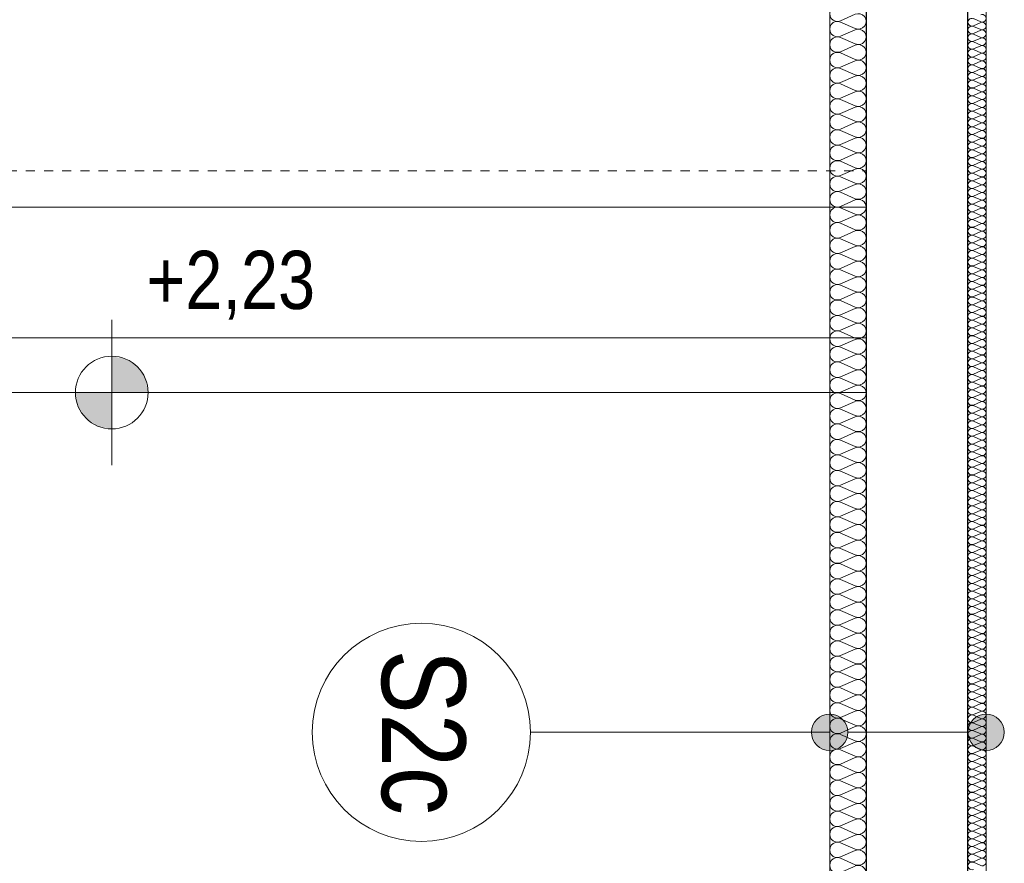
# Model space of a CAD drawing. Extents: x -543332 to -323966, y -9028 to 137422.
# Tile 169 of 250: x -500365 to -497658, y 83837 to 86157. Entities that reach past the tile are written whole.
import ezdxf

# ---------------------------------------------------------------- set-up
doc = ezdxf.new("R2010")
doc.units = 0
doc.header["$MEASUREMENT"] = 0
doc.linetypes.add('Hidden Line', pattern=[50, 25, -25])
for name, color, linetype in [('Arch ocieplenie', 8, 'Continuous'), ('Arch opisy', 8, 'Continuous'), ('INWENT RZĘDNE', 8, 'Continuous')]:
    doc.layers.add(name, color=color, linetype=linetype)
for name, color, linetype, lineweight in [('Arch ocieplenie_Nr_Pióra__44', 8, 'Continuous', 9), ('Arch ocieplenie_Nr_Pióra__9', 8, 'Continuous', 9), ('Arch opisy_Nr_Pióra__1', 8, 'Continuous', 25), ('Arch opisy_Nr_Pióra__21', 8, 'Continuous', 9), ('Arch wykończenie_Nr_Pióra__3', 8, 'Continuous', 18), ('INWENT DACH_Nr_Pióra__21', 8, 'Continuous', 9), ('INWENT RURY SPUSTOWE_Nr_Pióra__21', 8, 'Continuous', 9), ('INWENT RZĘDNE_Nr_Pióra__21', 8, 'Continuous', 9), ('INWENT.ŚCIANY_Nr_Pióra__1', 8, 'Continuous', 25), ('INWENT.ŚCIANY_Nr_Pióra__21', 8, 'Continuous', 9)]:
    doc.layers.add(name, color=color, linetype=linetype, lineweight=lineweight)
doc.styles.add('GENERATED_STYLE_3', font='ARIALN.TTF')
doc.styles.add('GENERATED_STYLE_7', font='ARIALN.TTF')

# ---------------------------------------------------------------- blocks, each defined once
blk = doc.blocks.new('Izolacja cieplna 14_209', base_point=(-498038.3, 72327.6))
at = {"layer": 'Arch ocieplenie_Nr_Pióra__44', "linetype": 'Continuous'}
for p, q in [((-498108.5, 72325.8), (-498068.1, 72308.1)), ((-498068.1, 72304.5), (-498108.5, 72286.8)), ((-498108.5, 72283.2), (-498068.1, 72265.5)), ((-498068.1, 72261.9), (-498108.5, 72244.2)), ((-498108.5, 72240.7), (-498068.1, 72222.9)), ((-498068.1, 72219.4), (-498108.5, 72201.6)), ((-498108.5, 72198.1), (-498068.1, 72180.3)), ((-498068.1, 72176.8), (-498108.5, 72159)), ((-498108.5, 72155.5), (-498068.1, 72137.7)), ((-498068.1, 72134.2), (-498108.5, 72116.4)), ((-498108.5, 72112.9), (-498068.1, 72095.1)), ((-498068.1, 72091.6), (-498108.5, 72073.8)), ((-498108.5, 72070.3), (-498068.1, 72052.5)), ((-498068.1, 72049), (-498108.5, 72031.2)), ((-498108.5, 72027.7), (-498068.1, 72010)), ((-498068.1, 72006.4), (-498108.5, 71988.7)), ((-498108.5, 71985.1), (-498068.1, 71967.4)), ((-498068.1, 71963.8), (-498108.5, 71946.1)), ((-498108.5, 71942.5), (-498068.1, 71924.8)), ((-498068.1, 71921.2), (-498108.5, 71903.5)), ((-498108.5, 71899.9), (-498068.1, 71882.2)), ((-498068.1, 71878.6), (-498108.5, 71860.9)), ((-498108.5, 71857.3), (-498068.1, 71839.6)), ((-498068.1, 71836), (-498108.5, 71818.3)), ((-498108.5, 71814.7), (-498068.1, 71797)), ((-498068.1, 71793.4), (-498108.5, 71775.7)), ((-498108.5, 71772.1), (-498068.1, 71754.4)), ((-498068.1, 71750.8), (-498108.5, 71733.1)), ((-498108.5, 71729.5), (-498068.1, 71711.8)), ((-498068.1, 71708.2), (-498108.5, 71690.5)), ((-498108.5, 71686.9), (-498068.1, 71669.2)), ((-498068.1, 71665.6), (-498108.5, 71647.9)), ((-498108.5, 71644.3), (-498068.1, 71626.6)), ((-498068.1, 71623), (-498108.5, 71605.3)), ((-498108.5, 71601.7), (-498068.1, 71584)), ((-498068.1, 71580.4), (-498108.5, 71562.7)), ((-498108.5, 71559.1), (-498068.1, 71541.4)), ((-498068.1, 71537.8), (-498108.5, 71520.1)), ((-498108.5, 71516.5), (-498068.1, 71498.8)), ((-498068.1, 71495.2), (-498108.5, 71477.5)), ((-498108.5, 71473.9), (-498068.1, 71456.2)), ((-498068.1, 71452.6), (-498108.5, 71434.9)), ((-498108.5, 71431.3), (-498068.1, 71413.6)), ((-498068.1, 71410), (-498108.5, 71392.3)), ((-498108.5, 71388.7), (-498068.1, 71371)), ((-498068.1, 71367.4), (-498108.5, 71349.7)), ((-498108.5, 71346.1), (-498068.1, 71328.4)), ((-498068.1, 71324.8), (-498108.5, 71307.1)), ((-498108.5, 71303.5), (-498068.1, 71285.8)), ((-498068.1, 71282.2), (-498108.5, 71264.5)), ((-498108.5, 71260.9), (-498068.1, 71243.2)), ((-498068.1, 71239.6), (-498108.5, 71221.9)), ((-498108.5, 71218.3), (-498068.1, 71200.6)), ((-498068.1, 71197), (-498108.5, 71179.3)), ((-498108.5, 71175.7), (-498068.1, 71158)), ((-498068.1, 71154.4), (-498108.5, 71136.7)), ((-498108.5, 71133.2), (-498068.1, 71115.4)), ((-498068.1, 71111.9), (-498108.5, 71094.1)), ((-498108.5, 71090.6), (-498068.1, 71072.8)), ((-498068.1, 71069.3), (-498108.5, 71051.5)), ((-498108.5, 71048), (-498068.1, 71030.2)), ((-498068.1, 71026.7), (-498108.5, 71008.9)), ((-498108.5, 71005.4), (-498068.1, 70987.6)), ((-498068.1, 70984.1), (-498108.5, 70966.3)), ((-498108.5, 70962.8), (-498068.1, 70945)), ((-498068.1, 70941.5), (-498108.5, 70923.7)), ((-498108.5, 70920.2), (-498068.1, 70902.5)), ((-498068.1, 70898.9), (-498108.5, 70881.2)), ((-498108.5, 70877.6), (-498068.1, 70859.9)), ((-498068.1, 70856.3), (-498108.5, 70838.6)), ((-498108.5, 70835), (-498068.1, 70817.3)), ((-498068.1, 70813.7), (-498108.5, 70796)), ((-498108.5, 70792.4), (-498068.1, 70774.7)), ((-498068.1, 70771.1), (-498108.5, 70753.4)), ((-498108.5, 70749.8), (-498068.1, 70732.1)), ((-498068.1, 70728.5), (-498108.5, 70710.8)), ((-498108.5, 70707.2), (-498068.1, 70689.5)), ((-498068.1, 70685.9), (-498108.5, 70668.2)), ((-498108.5, 70664.6), (-498068.1, 70646.9)), ((-498068.1, 70643.3), (-498108.5, 70625.6)), ((-498108.5, 70622), (-498068.1, 70604.3)), ((-498068.1, 70600.7), (-498108.5, 70583)), ((-498108.5, 70579.4), (-498068.1, 70561.7)), ((-498068.1, 70558.1), (-498108.5, 70540.4)), ((-498108.5, 70536.8), (-498068.1, 70519.1)), ((-498068.1, 70515.5), (-498108.5, 70497.8)), ((-498108.5, 70494.2), (-498068.1, 70476.5)), ((-498068.1, 70472.9), (-498108.5, 70455.2)), ((-498108.5, 70451.6), (-498068.1, 70433.9)), ((-498068.1, 70430.3), (-498108.5, 70412.6)), ((-498108.5, 70409), (-498068.1, 70391.3)), ((-498068.1, 70387.7), (-498108.5, 70370)), ((-498108.5, 70366.4), (-498068.1, 70348.7)), ((-498068.1, 70345.1), (-498108.5, 70327.4)), ((-498108.5, 70323.8), (-498068.1, 70306.1)), ((-498068.1, 70302.5), (-498108.5, 70284.8)), ((-498108.5, 70281.2), (-498068.1, 70263.5)), ((-498068.1, 70259.9), (-498108.5, 70242.2)), ((-498108.5, 70238.6), (-498068.1, 70220.9)), ((-498068.1, 70217.3), (-498108.5, 70199.6)), ((-498108.5, 70196), (-498068.1, 70178.3)), ((-498068.1, 70174.7), (-498108.5, 70157)), ((-498108.5, 70153.4), (-498068.1, 70135.7)), ((-498068.1, 70132.1), (-498108.5, 70114.4)), ((-498108.5, 70110.8), (-498068.1, 70093.1)), ((-498068.1, 70089.5), (-498108.5, 70071.8)), ((-498108.5, 70068.2), (-498068.1, 70050.5)), ((-498068.1, 70046.9), (-498108.5, 70029.2)), ((-498108.5, 70025.7), (-498068.1, 70007.9)), ((-498068.1, 70004.4), (-498108.5, 69986.6)), ((-498108.5, 69983.1), (-498068.1, 69965.3)), ((-498068.1, 69961.8), (-498108.5, 69944)), ((-498108.5, 69940.5), (-498068.1, 69922.7)), ((-498068.1, 69919.2), (-498108.5, 69901.4)), ((-498108.5, 69897.9), (-498068.1, 69880.1)), ((-498068.1, 69876.6), (-498108.5, 69858.8)), ((-498108.5, 69855.3), (-498068.1, 69837.5)), ((-498068.1, 69834), (-498108.5, 69816.2)), ((-498108.5, 69812.7), (-498068.1, 69794.9)), ((-498068.1, 69791.4), (-498108.5, 69773.7)), ((-498108.5, 69770.1), (-498068.1, 69752.4)), ((-498068.1, 69748.8), (-498108.5, 69731.1)), ((-498108.5, 69727.5), (-498068.1, 69709.8)), ((-498068.1, 69706.2), (-498108.5, 69688.5)), ((-498108.5, 69684.9), (-498068.1, 69667.2)), ((-498068.1, 69663.6), (-498108.5, 69645.9)), ((-498108.5, 69642.3), (-498068.1, 69624.6)), ((-498068.1, 69621), (-498108.5, 69603.3)), ((-498108.5, 69599.7), (-498068.1, 69582)), ((-498068.1, 69578.4), (-498108.5, 69560.7)), ((-498108.5, 69557.1), (-498068.1, 69539.4)), ((-498068.1, 69535.8), (-498108.5, 69518.1)), ((-498108.5, 69514.5), (-498068.1, 69496.8)), ((-498068.1, 69493.2), (-498108.5, 69475.5)), ((-498108.5, 69471.9), (-498068.1, 69454.2)), ((-498068.1, 69450.6), (-498108.5, 69432.9)), ((-498108.5, 69429.3), (-498068.1, 69411.6)), ((-498068.1, 69408), (-498108.5, 69390.3)), ((-498108.5, 69386.7), (-498068.1, 69369)), ((-498068.1, 69365.4), (-498108.5, 69347.7)), ((-498108.5, 69344.1), (-498068.1, 69326.4)), ((-498068.1, 69322.8), (-498108.5, 69305.1)), ((-498108.5, 69301.5), (-498068.1, 69283.8)), ((-498068.1, 69280.2), (-498108.5, 69262.5)), ((-498108.5, 69258.9), (-498068.1, 69241.2)), ((-498068.1, 69237.6), (-498108.5, 69219.9)), ((-498108.5, 69216.3), (-498068.1, 69198.6)), ((-498068.1, 69195), (-498108.5, 69177.3)), ((-498108.5, 69173.7), (-498068.1, 69156)), ((-498068.1, 69152.4), (-498108.5, 69134.7)), ((-498108.5, 69131.1), (-498068.1, 69113.4)), ((-498068.1, 69109.8), (-498108.5, 69092.1)), ((-498108.5, 69088.5), (-498068.1, 69070.8)), ((-498068.1, 69067.2), (-498108.5, 69049.5)), ((-498108.5, 69045.9), (-498068.1, 69028.2)), ((-498068.1, 69024.6), (-498108.5, 69006.9)), ((-498108.5, 69003.3), (-498068.1, 68985.6)), ((-498068.1, 68982), (-498108.5, 68964.3)), ((-498108.5, 68960.7), (-498068.1, 68943)), ((-498068.1, 68939.4), (-498108.5, 68921.7)), ((-498108.5, 68918.2), (-498068.1, 68900.4)), ((-498068.1, 68896.9), (-498108.5, 68879.1)), ((-498108.5, 68875.6), (-498068.1, 68857.8)), ((-498068.1, 68854.3), (-498108.5, 68836.5)), ((-498108.5, 68833), (-498068.1, 68815.2)), ((-498068.1, 68811.7), (-498108.5, 68793.9)), ((-498108.5, 68790.4), (-498068.1, 68772.6)), ((-498068.1, 68769.1), (-498108.5, 68751.3)), ((-498108.5, 68747.8), (-498068.1, 68730)), ((-498068.1, 68726.5), (-498108.5, 68708.7)), ((-498108.5, 68705.2), (-498068.1, 68687.4)), ((-498068.1, 68683.9), (-498108.5, 68666.2)), ((-498108.5, 68662.6), (-498068.1, 68644.9)), ((-498068.1, 68641.3), (-498108.5, 68623.6)), ((-498108.5, 68620), (-498068.1, 68602.3)), ((-498068.1, 68598.7), (-498108.5, 68581)), ((-498108.5, 68577.4), (-498068.1, 68559.7)), ((-498068.1, 68556.1), (-498108.5, 68538.4)), ((-498108.5, 68534.8), (-498068.1, 68517.1)), ((-498068.1, 68513.5), (-498108.5, 68495.8)), ((-498108.5, 68492.2), (-498068.1, 68474.5)), ((-498068.1, 68470.9), (-498108.5, 68453.2)), ((-498108.5, 68449.6), (-498068.1, 68431.9)), ((-498068.1, 68428.3), (-498108.5, 68410.6)), ((-498108.5, 68407), (-498068.1, 68389.3)), ((-498068.1, 68385.7), (-498108.5, 68368)), ((-498108.5, 68364.4), (-498068.1, 68346.7)), ((-498068.1, 68343.1), (-498108.5, 68325.4)), ((-498108.5, 68321.8), (-498068.1, 68304.1)), ((-498068.1, 68300.5), (-498108.5, 68282.8)), ((-498108.5, 68279.2), (-498068.1, 68261.5)), ((-498068.1, 68257.9), (-498108.5, 68240.2)), ((-498108.5, 68236.6), (-498068.1, 68218.9)), ((-498068.1, 68215.3), (-498108.5, 68197.6)), ((-498108.5, 68194), (-498068.1, 68176.3)), ((-498068.1, 68172.7), (-498108.5, 68155)), ((-498108.5, 68151.4), (-498068.1, 68133.7)), ((-498068.1, 68130.1), (-498108.5, 68112.4)), ((-498108.5, 68108.8), (-498068.1, 68091.1)), ((-498068.1, 68087.5), (-498108.5, 68069.8)), ((-498108.5, 68066.2), (-498068.1, 68048.5)), ((-498068.1, 68044.9), (-498108.5, 68027.2)), ((-498108.5, 68023.6), (-498068.1, 68005.9)), ((-498068.1, 68002.3), (-498108.5, 67984.6)), ((-498108.5, 67981), (-498068.1, 67963.3)), ((-498068.1, 67959.7), (-498108.5, 67942)), ((-498108.5, 67938.4), (-498068.1, 67920.7)), ((-498068.1, 67917.1), (-498108.5, 67899.4))]:
    blk.add_line(p, q, dxfattribs=at)
for centre, start_param, end_param in [((-498117.1, 72306.3), 2.728799, 6.695979), ((-498059.6, 72327.6), 5.870392, 7.853982), ((-498059.6, 72285), 5.870392, 9.837571), ((-498117.1, 72263.7), 2.728799, 6.695979), ((-498059.6, 72242.4), 5.870392, 9.837571), ((-498117.1, 72221.1), 2.728799, 6.695979), ((-498059.6, 72199.8), 5.870392, 9.837571), ((-498117.1, 72178.5), 2.728799, 6.695979), ((-498059.6, 72157.2), 5.870392, 9.837571), ((-498117.1, 72135.9), 2.728799, 6.695979), ((-498117.1, 72093.4), 2.728799, 6.695979), ((-498059.6, 72114.7), 5.870392, 9.837571), ((-498059.6, 72072.1), 5.870392, 9.837571), ((-498117.1, 72050.8), 2.728799, 6.695979), ((-498117.1, 72008.2), 2.728799, 6.695979), ((-498059.6, 72029.5), 5.870392, 9.837571), ((-498059.6, 71986.9), 5.870392, 9.837571), ((-498117.1, 71965.6), 2.728799, 6.695979), ((-498059.6, 71944.3), 5.870392, 9.837571), ((-498117.1, 71923), 2.728799, 6.695979), ((-498059.6, 71901.7), 5.870392, 9.837571), ((-498117.1, 71880.4), 2.728799, 6.695979), ((-498059.6, 71859.1), 5.870392, 9.837571), ((-498117.1, 71837.8), 2.728799, 6.695979), ((-498117.1, 71795.2), 2.728799, 6.695979), ((-498059.6, 71816.5), 5.870392, 9.837571), ((-498059.6, 71773.9), 5.870392, 9.837571), ((-498117.1, 71752.6), 2.728799, 6.695979), ((-498117.1, 71710), 2.728799, 6.695979), ((-498059.6, 71731.3), 5.870392, 9.837571), ((-498059.6, 71688.7), 5.870392, 9.837571), ((-498117.1, 71667.4), 2.728799, 6.695979), ((-498059.6, 71646.1), 5.870392, 9.837571), ((-498117.1, 71624.8), 2.728799, 6.695979), ((-498059.6, 71603.5), 5.870392, 9.837571), ((-498117.1, 71582.2), 2.728799, 6.695979), ((-498059.6, 71560.9), 5.870392, 9.837571), ((-498117.1, 71539.6), 2.728799, 6.695979), ((-498117.1, 71497), 2.728799, 6.695979), ((-498059.6, 71518.3), 5.870392, 9.837571), ((-498059.6, 71475.7), 5.870392, 9.837571), ((-498117.1, 71454.4), 2.728799, 6.695979), ((-498117.1, 71411.8), 2.728799, 6.695979), ((-498059.6, 71433.1), 5.870392, 9.837571), ((-498059.6, 71390.5), 5.870392, 9.837571), ((-498117.1, 71369.2), 2.728799, 6.695979), ((-498059.6, 71347.9), 5.870392, 9.837571), ((-498117.1, 71326.6), 2.728799, 6.695979), ((-498059.6, 71305.3), 5.870392, 9.837571), ((-498117.1, 71284), 2.728799, 6.695979), ((-498059.6, 71262.7), 5.870392, 9.837571), ((-498117.1, 71241.4), 2.728799, 6.695979), ((-498117.1, 71198.8), 2.728799, 6.695979), ((-498059.6, 71220.1), 5.870392, 9.837571), ((-498059.6, 71177.5), 5.870392, 9.837571), ((-498117.1, 71156.2), 2.728799, 6.695979), ((-498059.6, 71134.9), 5.870392, 9.837571), ((-498117.1, 71113.6), 2.728799, 6.695979), ((-498059.6, 71092.3), 5.870392, 9.837571), ((-498117.1, 71071), 2.728799, 6.695979), ((-498059.6, 71049.7), 5.870392, 9.837571), ((-498117.1, 71028.4), 2.728799, 6.695979), ((-498059.6, 71007.2), 5.870392, 9.837571), ((-498117.1, 70985.9), 2.728799, 6.695979), ((-498059.6, 70964.6), 5.870392, 9.837571), ((-498117.1, 70943.3), 2.728799, 6.695979), ((-498117.1, 70900.7), 2.728799, 6.695979), ((-498059.6, 70922), 5.870392, 9.837571), ((-498059.6, 70879.4), 5.870392, 9.837571), ((-498117.1, 70858.1), 2.728799, 6.695979), ((-498059.6, 70836.8), 5.870392, 9.837571), ((-498117.1, 70815.5), 2.728799, 6.695979), ((-498059.6, 70794.2), 5.870392, 9.837571), ((-498117.1, 70772.9), 2.728799, 6.695979), ((-498059.6, 70751.6), 5.870392, 9.837571), ((-498117.1, 70730.3), 2.728799, 6.695979), ((-498059.6, 70709), 5.870392, 9.837571), ((-498117.1, 70687.7), 2.728799, 6.695979), ((-498059.6, 70666.4), 5.870392, 9.837571), ((-498117.1, 70645.1), 2.728799, 6.695979), ((-498117.1, 70602.5), 2.728799, 6.695979), ((-498059.6, 70623.8), 5.870392, 9.837571), ((-498059.6, 70581.2), 5.870392, 9.837571), ((-498117.1, 70559.9), 2.728799, 6.695979), ((-498059.6, 70538.6), 5.870392, 9.837571), ((-498117.1, 70517.3), 2.728799, 6.695979), ((-498059.6, 70496), 5.870392, 9.837571), ((-498117.1, 70474.7), 2.728799, 6.695979), ((-498059.6, 70453.4), 5.870392, 9.837571), ((-498117.1, 70432.1), 2.728799, 6.695979), ((-498059.6, 70410.8), 5.870392, 9.837571), ((-498117.1, 70389.5), 2.728799, 6.695979), ((-498059.6, 70368.2), 5.870392, 9.837571), ((-498117.1, 70346.9), 2.728799, 6.695979), ((-498117.1, 70304.3), 2.728799, 6.695979), ((-498059.6, 70325.6), 5.870392, 9.837571), ((-498059.6, 70283), 5.870392, 9.837571), ((-498117.1, 70261.7), 2.728799, 6.695979), ((-498059.6, 70240.4), 5.870392, 9.837571), ((-498117.1, 70219.1), 2.728799, 6.695979), ((-498059.6, 70197.8), 5.870392, 9.837571), ((-498117.1, 70176.5), 2.728799, 6.695979), ((-498059.6, 70155.2), 5.870392, 9.837571), ((-498117.1, 70133.9), 2.728799, 6.695979), ((-498059.6, 70112.6), 5.870392, 9.837571), ((-498117.1, 70091.3), 2.728799, 6.695979), ((-498059.6, 70070), 5.870392, 9.837571), ((-498117.1, 70048.7), 2.728799, 6.695979), ((-498117.1, 70006.1), 2.728799, 6.695979), ((-498059.6, 70027.4), 5.870392, 9.837571), ((-498059.6, 69984.8), 5.870392, 9.837571), ((-498117.1, 69963.5), 2.728799, 6.695979), ((-498059.6, 69942.2), 5.870392, 9.837571), ((-498117.1, 69920.9), 2.728799, 6.695979), ((-498059.6, 69899.7), 5.870392, 9.837571), ((-498117.1, 69878.4), 2.728799, 6.695979), ((-498059.6, 69857.1), 5.870392, 9.837571), ((-498117.1, 69835.8), 2.728799, 6.695979), ((-498117.1, 69793.2), 2.728799, 6.695979), ((-498059.6, 69814.5), 5.870392, 9.837571), ((-498059.6, 69771.9), 5.870392, 9.837571), ((-498117.1, 69750.6), 2.728799, 6.695979), ((-498117.1, 69708), 2.728799, 6.695979), ((-498059.6, 69729.3), 5.870392, 9.837571), ((-498059.6, 69686.7), 5.870392, 9.837571), ((-498117.1, 69665.4), 2.728799, 6.695979), ((-498059.6, 69644.1), 5.870392, 9.837571), ((-498117.1, 69622.8), 2.728799, 6.695979), ((-498059.6, 69601.5), 5.870392, 9.837571), ((-498117.1, 69580.2), 2.728799, 6.695979), ((-498059.6, 69558.9), 5.870392, 9.837571), ((-498117.1, 69537.6), 2.728799, 6.695979), ((-498117.1, 69495), 2.728799, 6.695979), ((-498059.6, 69516.3), 5.870392, 9.837571), ((-498059.6, 69473.7), 5.870392, 9.837571), ((-498117.1, 69452.4), 2.728799, 6.695979), ((-498117.1, 69409.8), 2.728799, 6.695979), ((-498059.6, 69431.1), 5.870392, 9.837571), ((-498059.6, 69388.5), 5.870392, 9.837571), ((-498117.1, 69367.2), 2.728799, 6.695979), ((-498059.6, 69345.9), 5.870392, 9.837571), ((-498117.1, 69324.6), 2.728799, 6.695979), ((-498059.6, 69303.3), 5.870392, 9.837571), ((-498117.1, 69282), 2.728799, 6.695979), ((-498059.6, 69260.7), 5.870392, 9.837571), ((-498117.1, 69239.4), 2.728799, 6.695979), ((-498117.1, 69196.8), 2.728799, 6.695979), ((-498059.6, 69218.1), 5.870392, 9.837571), ((-498059.6, 69175.5), 5.870392, 9.837571), ((-498117.1, 69154.2), 2.728799, 6.695979), ((-498117.1, 69111.6), 2.728799, 6.695979), ((-498059.6, 69132.9), 5.870392, 9.837571), ((-498059.6, 69090.3), 5.870392, 9.837571), ((-498117.1, 69069), 2.728799, 6.695979), ((-498059.6, 69047.7), 5.870392, 9.837571), ((-498117.1, 69026.4), 2.728799, 6.695979), ((-498059.6, 69005.1), 5.870392, 9.837571), ((-498117.1, 68983.8), 2.728799, 6.695979), ((-498059.6, 68962.5), 5.870392, 9.837571), ((-498117.1, 68941.2), 2.728799, 6.695979), ((-498117.1, 68898.6), 2.728799, 6.695979), ((-498059.6, 68919.9), 5.870392, 9.837571), ((-498059.6, 68877.3), 5.870392, 9.837571), ((-498117.1, 68856), 2.728799, 6.695979), ((-498117.1, 68813.4), 2.728799, 6.695979), ((-498059.6, 68834.7), 5.870392, 9.837571), ((-498059.6, 68792.2), 5.870392, 9.837571), ((-498117.1, 68770.9), 2.728799, 6.695979), ((-498059.6, 68749.6), 5.870392, 9.837571), ((-498117.1, 68728.3), 2.728799, 6.695979), ((-498059.6, 68707), 5.870392, 9.837571), ((-498117.1, 68685.7), 2.728799, 6.695979), ((-498059.6, 68664.4), 5.870392, 9.837571), ((-498117.1, 68643.1), 2.728799, 6.695979), ((-498117.1, 68600.5), 2.728799, 6.695979), ((-498059.6, 68621.8), 5.870392, 9.837571), ((-498059.6, 68579.2), 5.870392, 9.837571), ((-498117.1, 68557.9), 2.728799, 6.695979), ((-498117.1, 68515.3), 2.728799, 6.695979), ((-498059.6, 68536.6), 5.870392, 9.837571), ((-498059.6, 68494), 5.870392, 9.837571), ((-498117.1, 68472.7), 2.728799, 6.695979), ((-498059.6, 68451.4), 5.870392, 9.837571), ((-498117.1, 68430.1), 2.728799, 6.695979), ((-498059.6, 68408.8), 5.870392, 9.837571), ((-498117.1, 68387.5), 2.728799, 6.695979), ((-498059.6, 68366.2), 5.870392, 9.837571), ((-498117.1, 68344.9), 2.728799, 6.695979), ((-498117.1, 68302.3), 2.728799, 6.695979), ((-498059.6, 68323.6), 5.870392, 9.837571), ((-498059.6, 68281), 5.870392, 9.837571), ((-498117.1, 68259.7), 2.728799, 6.695979), ((-498059.6, 68238.4), 5.870392, 9.837571), ((-498117.1, 68217.1), 2.728799, 6.695979), ((-498059.6, 68195.8), 5.870392, 9.837571), ((-498117.1, 68174.5), 2.728799, 6.695979), ((-498059.6, 68153.2), 5.870392, 9.837571), ((-498117.1, 68131.9), 2.728799, 6.695979), ((-498059.6, 68110.6), 5.870392, 9.837571), ((-498117.1, 68089.3), 2.728799, 6.695979), ((-498059.6, 68068), 5.870392, 9.837571), ((-498117.1, 68046.7), 2.728799, 6.695979), ((-498117.1, 68004.1), 2.728799, 6.695979), ((-498059.6, 68025.4), 5.870392, 9.837571), ((-498059.6, 67982.8), 5.870392, 9.837571), ((-498117.1, 67961.5), 2.728799, 6.695979), ((-498059.6, 67940.2), 5.870392, 9.837571), ((-498117.1, 67918.9), 2.728799, 6.695979), ((-498059.6, 67897.6), 1.570796, 3.554385)]:
    blk.add_ellipse(centre, major_axis=(0, -21.3), ratio=0.998579, start_param=start_param, end_param=end_param, dxfattribs=at)
blk = doc.blocks.new('Izolacja cieplna 14_210', base_point=(-497758.3, 79647.6))
at = {"layer": 'Arch ocieplenie_Nr_Pióra__9', "linetype": 'Continuous'}
for p, q in [((-497743.4, 72845.8), (-497723.2, 72836.9)), ((-497723.2, 72835.1), (-497743.4, 72826.3)), ((-497743.4, 72824.5), (-497723.2, 72815.6)), ((-497723.2, 72813.9), (-497743.4, 72805)), ((-497743.4, 72803.2), (-497723.2, 72794.4)), ((-497723.2, 72792.6), (-497743.4, 72783.7)), ((-497743.4, 72781.9), (-497723.2, 72773.1)), ((-497723.2, 72771.3), (-497743.4, 72762.4)), ((-497743.4, 72760.6), (-497723.2, 72751.8)), ((-497723.2, 72750), (-497743.4, 72741.1)), ((-497743.4, 72739.4), (-497723.2, 72730.5)), ((-497723.2, 72728.7), (-497743.4, 72719.9)), ((-497743.4, 72718.1), (-497723.2, 72709.2)), ((-497723.2, 72707.4), (-497743.4, 72698.6)), ((-497743.4, 72696.8), (-497723.2, 72687.9)), ((-497723.2, 72686.1), (-497743.4, 72677.3)), ((-497743.4, 72675.5), (-497723.2, 72666.6)), ((-497723.2, 72664.9), (-497743.4, 72656)), ((-497743.4, 72654.2), (-497723.2, 72645.4)), ((-497723.2, 72643.6), (-497743.4, 72634.7)), ((-497743.4, 72632.9), (-497723.2, 72624.1)), ((-497723.2, 72622.3), (-497743.4, 72613.4)), ((-497743.4, 72611.6), (-497723.2, 72602.8)), ((-497723.2, 72601), (-497743.4, 72592.1)), ((-497743.4, 72590.4), (-497723.2, 72581.5)), ((-497723.2, 72579.7), (-497743.4, 72570.9)), ((-497743.4, 72569.1), (-497723.2, 72560.2)), ((-497723.2, 72558.4), (-497743.4, 72549.6)), ((-497743.4, 72547.8), (-497723.2, 72538.9)), ((-497723.2, 72537.1), (-497743.4, 72528.3)), ((-497743.4, 72526.5), (-497723.2, 72517.6)), ((-497723.2, 72515.9), (-497743.4, 72507)), ((-497743.4, 72505.2), (-497723.2, 72496.4)), ((-497723.2, 72494.6), (-497743.4, 72485.7)), ((-497743.4, 72483.9), (-497723.2, 72475.1)), ((-497723.2, 72473.3), (-497743.4, 72464.4)), ((-497743.4, 72462.6), (-497723.2, 72453.8)), ((-497723.2, 72452), (-497743.4, 72443.1)), ((-497743.4, 72441.3), (-497723.2, 72432.5)), ((-497723.2, 72430.7), (-497743.4, 72421.9)), ((-497743.4, 72420.1), (-497723.2, 72411.2)), ((-497723.2, 72409.4), (-497743.4, 72400.6)), ((-497743.4, 72398.8), (-497723.2, 72389.9)), ((-497723.2, 72388.1), (-497743.4, 72379.3)), ((-497743.4, 72377.5), (-497723.2, 72368.6)), ((-497723.2, 72366.8), (-497743.4, 72358)), ((-497743.4, 72356.2), (-497723.2, 72347.3)), ((-497723.2, 72345.6), (-497743.4, 72336.7)), ((-497743.4, 72334.9), (-497723.2, 72326.1)), ((-497723.2, 72324.3), (-497743.4, 72315.4)), ((-497743.4, 72313.6), (-497723.2, 72304.8)), ((-497723.2, 72303), (-497743.4, 72294.1)), ((-497743.4, 72292.3), (-497723.2, 72283.5)), ((-497723.2, 72281.7), (-497743.4, 72272.8)), ((-497743.4, 72271.1), (-497723.2, 72262.2)), ((-497723.2, 72260.4), (-497743.4, 72251.6)), ((-497743.4, 72249.8), (-497723.2, 72240.9)), ((-497723.2, 72239.1), (-497743.4, 72230.3)), ((-497743.4, 72228.5), (-497723.2, 72219.6)), ((-497723.2, 72217.8), (-497743.4, 72209)), ((-497743.4, 72207.2), (-497723.2, 72198.3)), ((-497723.2, 72196.6), (-497743.4, 72187.7)), ((-497743.4, 72185.9), (-497723.2, 72177.1)), ((-497723.2, 72175.3), (-497743.4, 72166.4)), ((-497743.4, 72164.6), (-497723.2, 72155.8)), ((-497723.2, 72154), (-497743.4, 72145.1)), ((-497743.4, 72143.3), (-497723.2, 72134.5)), ((-497723.2, 72132.7), (-497743.4, 72123.8)), ((-497743.4, 72122.1), (-497723.2, 72113.2)), ((-497723.2, 72111.4), (-497743.4, 72102.6)), ((-497743.4, 72100.8), (-497723.2, 72091.9)), ((-497723.2, 72090.1), (-497743.4, 72081.3)), ((-497743.4, 72079.5), (-497723.2, 72070.6)), ((-497723.2, 72068.8), (-497743.4, 72060)), ((-497743.4, 72058.2), (-497723.2, 72049.3)), ((-497723.2, 72047.6), (-497743.4, 72038.7)), ((-497743.4, 72036.9), (-497723.2, 72028.1)), ((-497723.2, 72026.3), (-497743.4, 72017.4)), ((-497743.4, 72015.6), (-497723.2, 72006.8)), ((-497723.2, 72005), (-497743.4, 71996.1)), ((-497743.4, 71994.3), (-497723.2, 71985.5)), ((-497723.2, 71983.7), (-497743.4, 71974.8)), ((-497743.4, 71973.1), (-497723.2, 71964.2)), ((-497723.2, 71962.4), (-497743.4, 71953.6)), ((-497743.4, 71951.8), (-497723.2, 71942.9)), ((-497723.2, 71941.1), (-497743.4, 71932.3)), ((-497743.4, 71930.5), (-497723.2, 71921.6)), ((-497723.2, 71919.8), (-497743.4, 71911)), ((-497743.4, 71909.2), (-497723.2, 71900.3)), ((-497723.2, 71898.6), (-497743.4, 71889.7)), ((-497743.4, 71887.9), (-497723.2, 71879.1)), ((-497723.2, 71877.3), (-497743.4, 71868.4)), ((-497743.4, 71866.6), (-497723.2, 71857.8)), ((-497723.2, 71856), (-497743.4, 71847.1)), ((-497743.4, 71845.3), (-497723.2, 71836.5)), ((-497723.2, 71834.7), (-497743.4, 71825.8)), ((-497743.4, 71824), (-497723.2, 71815.2)), ((-497723.2, 71813.4), (-497743.4, 71804.6)), ((-497743.4, 71802.8), (-497723.2, 71793.9)), ((-497723.2, 71792.1), (-497743.4, 71783.3)), ((-497743.4, 71781.5), (-497723.2, 71772.6)), ((-497723.2, 71770.8), (-497743.4, 71762)), ((-497743.4, 71760.2), (-497723.2, 71751.3)), ((-497723.2, 71749.5), (-497743.4, 71740.7)), ((-497743.4, 71738.9), (-497723.2, 71730)), ((-497723.2, 71728.3), (-497743.4, 71719.4)), ((-497743.4, 71717.6), (-497723.2, 71708.8)), ((-497723.2, 71707), (-497743.4, 71698.1)), ((-497743.4, 71696.3), (-497723.2, 71687.5)), ((-497723.2, 71685.7), (-497743.4, 71676.8)), ((-497743.4, 71675), (-497723.2, 71666.2)), ((-497723.2, 71664.4), (-497743.4, 71655.5)), ((-497743.4, 71653.8), (-497723.2, 71644.9)), ((-497723.2, 71643.1), (-497743.4, 71634.3)), ((-497743.4, 71632.5), (-497723.2, 71623.6)), ((-497723.2, 71621.8), (-497743.4, 71613)), ((-497743.4, 71611.2), (-497723.2, 71602.3)), ((-497723.2, 71600.5), (-497743.4, 71591.7)), ((-497743.4, 71589.9), (-497723.2, 71581)), ((-497723.2, 71579.3), (-497743.4, 71570.4)), ((-497743.4, 71568.6), (-497723.2, 71559.8)), ((-497723.2, 71558), (-497743.4, 71549.1)), ((-497743.4, 71547.3), (-497723.2, 71538.5)), ((-497723.2, 71536.7), (-497743.4, 71527.8)), ((-497743.4, 71526), (-497723.2, 71517.2)), ((-497723.2, 71515.4), (-497743.4, 71506.5)), ((-497743.4, 71504.8), (-497723.2, 71495.9)), ((-497723.2, 71494.1), (-497743.4, 71485.3)), ((-497743.4, 71483.5), (-497723.2, 71474.6)), ((-497723.2, 71472.8), (-497743.4, 71464)), ((-497743.4, 71462.2), (-497723.2, 71453.3)), ((-497723.2, 71451.5), (-497743.4, 71442.7)), ((-497743.4, 71440.9), (-497723.2, 71432)), ((-497723.2, 71430.3), (-497743.4, 71421.4)), ((-497743.4, 71419.6), (-497723.2, 71410.8)), ((-497723.2, 71409), (-497743.4, 71400.1)), ((-497743.4, 71398.3), (-497723.2, 71389.5)), ((-497723.2, 71387.7), (-497743.4, 71378.8)), ((-497743.4, 71377), (-497723.2, 71368.2)), ((-497723.2, 71366.4), (-497743.4, 71357.5)), ((-497743.4, 71355.8), (-497723.2, 71346.9)), ((-497723.2, 71345.1), (-497743.4, 71336.3)), ((-497743.4, 71334.5), (-497723.2, 71325.6)), ((-497723.2, 71323.8), (-497743.4, 71315)), ((-497743.4, 71313.2), (-497723.2, 71304.3)), ((-497723.2, 71302.5), (-497743.4, 71293.7)), ((-497743.4, 71291.9), (-497723.2, 71283)), ((-497723.2, 71281.3), (-497743.4, 71272.4)), ((-497743.4, 71270.6), (-497723.2, 71261.8)), ((-497723.2, 71260), (-497743.4, 71251.1)), ((-497743.4, 71249.3), (-497723.2, 71240.5)), ((-497723.2, 71238.7), (-497743.4, 71229.8)), ((-497743.4, 71228), (-497723.2, 71219.2)), ((-497723.2, 71217.4), (-497743.4, 71208.5)), ((-497743.4, 71206.7), (-497723.2, 71197.9)), ((-497723.2, 71196.1), (-497743.4, 71187.3)), ((-497743.4, 71185.5), (-497723.2, 71176.6)), ((-497723.2, 71174.8), (-497743.4, 71166)), ((-497743.4, 71164.2), (-497723.2, 71155.3)), ((-497723.2, 71153.5), (-497743.4, 71144.7)), ((-497743.4, 71142.9), (-497723.2, 71134)), ((-497723.2, 71132.2), (-497743.4, 71123.4)), ((-497743.4, 71121.6), (-497723.2, 71112.7)), ((-497723.2, 71111), (-497743.4, 71102.1)), ((-497743.4, 71100.3), (-497723.2, 71091.5)), ((-497723.2, 71089.7), (-497743.4, 71080.8)), ((-497743.4, 71079), (-497723.2, 71070.2)), ((-497723.2, 71068.4), (-497743.4, 71059.5)), ((-497743.4, 71057.7), (-497723.2, 71048.9)), ((-497723.2, 71047.1), (-497743.4, 71038.2)), ((-497743.4, 71036.5), (-497723.2, 71027.6)), ((-497723.2, 71025.8), (-497743.4, 71017)), ((-497743.4, 71015.2), (-497723.2, 71006.3)), ((-497723.2, 71004.5), (-497743.4, 70995.7)), ((-497743.4, 70993.9), (-497723.2, 70985)), ((-497723.2, 70983.2), (-497743.4, 70974.4)), ((-497743.4, 70972.6), (-497723.2, 70963.7)), ((-497723.2, 70962), (-497743.4, 70953.1)), ((-497743.4, 70951.3), (-497723.2, 70942.5)), ((-497723.2, 70940.7), (-497743.4, 70931.8)), ((-497743.4, 70930), (-497723.2, 70921.2)), ((-497723.2, 70919.4), (-497743.4, 70910.5)), ((-497743.4, 70908.7), (-497723.2, 70899.9)), ((-497723.2, 70898.1), (-497743.4, 70889.2)), ((-497743.4, 70887.5), (-497723.2, 70878.6)), ((-497723.2, 70876.8), (-497743.4, 70868)), ((-497743.4, 70866.2), (-497723.2, 70857.3)), ((-497723.2, 70855.5), (-497743.4, 70846.7)), ((-497743.4, 70844.9), (-497723.2, 70836)), ((-497723.2, 70834.2), (-497743.4, 70825.4)), ((-497743.4, 70823.6), (-497723.2, 70814.7)), ((-497723.2, 70813), (-497743.4, 70804.1)), ((-497743.4, 70802.3), (-497723.2, 70793.5)), ((-497723.2, 70791.7), (-497743.4, 70782.8)), ((-497743.4, 70781), (-497723.2, 70772.2)), ((-497723.2, 70770.4), (-497743.4, 70761.5)), ((-497743.4, 70759.7), (-497723.2, 70750.9)), ((-497723.2, 70749.1), (-497743.4, 70740.2)), ((-497743.4, 70738.5), (-497723.2, 70729.6)), ((-497723.2, 70727.8), (-497743.4, 70719)), ((-497743.4, 70717.2), (-497723.2, 70708.3)), ((-497723.2, 70706.5), (-497743.4, 70697.7)), ((-497743.4, 70695.9), (-497723.2, 70687)), ((-497723.2, 70685.2), (-497743.4, 70676.4)), ((-497743.4, 70674.6), (-497723.2, 70665.7)), ((-497723.2, 70663.9), (-497743.4, 70655.1)), ((-497743.4, 70653.3), (-497723.2, 70644.5)), ((-497723.2, 70642.7), (-497743.4, 70633.8)), ((-497743.4, 70632), (-497723.2, 70623.2)), ((-497723.2, 70621.4), (-497743.4, 70612.5)), ((-497743.4, 70610.7), (-497723.2, 70601.9)), ((-497723.2, 70600.1), (-497743.4, 70591.2)), ((-497743.4, 70589.4), (-497723.2, 70580.6)), ((-497723.2, 70578.8), (-497743.4, 70569.9)), ((-497743.4, 70568.2), (-497723.2, 70559.3)), ((-497723.2, 70557.5), (-497743.4, 70548.7)), ((-497743.4, 70546.9), (-497723.2, 70538)), ((-497723.2, 70536.2), (-497743.4, 70527.4)), ((-497743.4, 70525.6), (-497723.2, 70516.7))]:
    blk.add_line(p, q, dxfattribs=at)
for centre, start_param, end_param in [((-497747.7, 72836), 2.7288, 6.695979), ((-497719, 72846.7), 5.870392, 9.837571), ((-497747.7, 72814.8), 2.7288, 6.695979), ((-497719, 72825.4), 5.870392, 9.837571), ((-497719, 72804.1), 5.870392, 9.837571), ((-497747.7, 72793.5), 2.7288, 6.695979), ((-497719, 72782.8), 5.870392, 9.837571), ((-497747.7, 72772.2), 2.7288, 6.695979), ((-497747.7, 72750.9), 2.7288, 6.695979), ((-497719, 72761.5), 5.870392, 9.837571), ((-497747.7, 72729.6), 2.7288, 6.695979), ((-497719, 72740.3), 5.870392, 9.837571), ((-497747.7, 72708.3), 2.7288, 6.695979), ((-497719, 72719), 5.870392, 9.837571), ((-497719, 72697.7), 5.870392, 9.837571), ((-497747.7, 72687), 2.7288, 6.695979), ((-497719, 72676.4), 5.870392, 9.837571), ((-497747.7, 72665.7), 2.7288, 6.695979), ((-497747.7, 72644.5), 2.7288, 6.695979), ((-497719, 72655.1), 5.870392, 9.837571), ((-497747.7, 72623.2), 2.7288, 6.695979), ((-497719, 72633.8), 5.870392, 9.837571), ((-497747.7, 72601.9), 2.7288, 6.695979), ((-497719, 72612.5), 5.870392, 9.837571), ((-497719, 72591.2), 5.870392, 9.837571), ((-497747.7, 72580.6), 2.7288, 6.695979), ((-497719, 72570), 5.870392, 9.837571), ((-497747.7, 72559.3), 2.7288, 6.695979), ((-497747.7, 72538), 2.7288, 6.695979), ((-497719, 72548.7), 5.870392, 9.837571), ((-497747.7, 72516.7), 2.7288, 6.695979), ((-497719, 72527.4), 5.870392, 9.837571), ((-497747.7, 72495.5), 2.7288, 6.695979), ((-497719, 72506.1), 5.870392, 9.837571), ((-497719, 72484.8), 5.870392, 9.837571), ((-497747.7, 72474.2), 2.7288, 6.695979), ((-497747.7, 72452.9), 2.7288, 6.695979), ((-497719, 72463.5), 5.870392, 9.837571), ((-497747.7, 72431.6), 2.7288, 6.695979), ((-497719, 72442.2), 5.870392, 9.837571), ((-497747.7, 72410.3), 2.7288, 6.695979), ((-497719, 72421), 5.870392, 9.837571), ((-497719, 72399.7), 5.870392, 9.837571), ((-497747.7, 72389), 2.7288, 6.695979), ((-497719, 72378.4), 5.870392, 9.837571), ((-497747.7, 72367.7), 2.7288, 6.695979), ((-497747.7, 72346.5), 2.7288, 6.695979), ((-497719, 72357.1), 5.870392, 9.837571), ((-497747.7, 72325.2), 2.7288, 6.695979), ((-497719, 72335.8), 5.870392, 9.837571), ((-497747.7, 72303.9), 2.7288, 6.695979), ((-497719, 72314.5), 5.870392, 9.837571), ((-497719, 72293.2), 5.870392, 9.837571), ((-497747.7, 72282.6), 2.7288, 6.695979), ((-497719, 72272), 5.870392, 9.837571), ((-497747.7, 72261.3), 2.7288, 6.695979), ((-497747.7, 72240), 2.7288, 6.695979), ((-497719, 72250.7), 5.870392, 9.837571), ((-497747.7, 72218.7), 2.7288, 6.695979), ((-497719, 72229.4), 5.870392, 9.837571), ((-497747.7, 72197.5), 2.7288, 6.695979), ((-497719, 72208.1), 5.870392, 9.837571), ((-497719, 72186.8), 5.870392, 9.837571), ((-497747.7, 72176.2), 2.7288, 6.695979), ((-497747.7, 72154.9), 2.7288, 6.695979), ((-497719, 72165.5), 5.870392, 9.837571), ((-497747.7, 72133.6), 2.7288, 6.695979), ((-497719, 72144.2), 5.870392, 9.837571), ((-497747.7, 72112.3), 2.7288, 6.695979), ((-497719, 72123), 5.870392, 9.837571), ((-497719, 72101.7), 5.870392, 9.837571), ((-497747.7, 72091), 2.7288, 6.695979), ((-497719, 72080.4), 5.870392, 9.837571), ((-497747.7, 72069.7), 2.7288, 6.695979), ((-497747.7, 72048.4), 2.7288, 6.695979), ((-497719, 72059.1), 5.870392, 9.837571), ((-497747.7, 72027.2), 2.7288, 6.695979), ((-497719, 72037.8), 5.870392, 9.837571), ((-497747.7, 72005.9), 2.7288, 6.695979), ((-497719, 72016.5), 5.870392, 9.837571), ((-497719, 71995.2), 5.870392, 9.837571), ((-497747.7, 71984.6), 2.7288, 6.695979), ((-497719, 71973.9), 5.870392, 9.837571), ((-497747.7, 71963.3), 2.7288, 6.695979), ((-497747.7, 71942), 2.7288, 6.695979), ((-497719, 71952.7), 5.870392, 9.837571), ((-497747.7, 71920.7), 2.7288, 6.695979), ((-497719, 71931.4), 5.870392, 9.837571), ((-497747.7, 71899.4), 2.7288, 6.695979), ((-497719, 71910.1), 5.870392, 9.837571), ((-497719, 71888.8), 5.870392, 9.837571), ((-497747.7, 71878.2), 2.7288, 6.695979), ((-497747.7, 71856.9), 2.7288, 6.695979), ((-497719, 71867.5), 5.870392, 9.837571), ((-497747.7, 71835.6), 2.7288, 6.695979), ((-497719, 71846.2), 5.870392, 9.837571), ((-497747.7, 71814.3), 2.7288, 6.695979), ((-497719, 71824.9), 5.870392, 9.837571), ((-497719, 71803.7), 5.870392, 9.837571), ((-497747.7, 71793), 2.7288, 6.695979), ((-497719, 71782.4), 5.870392, 9.837571), ((-497747.7, 71771.7), 2.7288, 6.695979), ((-497747.7, 71750.4), 2.7288, 6.695979), ((-497719, 71761.1), 5.870392, 9.837571), ((-497747.7, 71729.2), 2.7288, 6.695979), ((-497719, 71739.8), 5.870392, 9.837571), ((-497747.7, 71707.9), 2.7288, 6.695979), ((-497719, 71718.5), 5.870392, 9.837571), ((-497719, 71697.2), 5.870392, 9.837571), ((-497747.7, 71686.6), 2.7288, 6.695979), ((-497719, 71675.9), 5.870392, 9.837571), ((-497747.7, 71665.3), 2.7288, 6.695979), ((-497747.7, 71644), 2.7288, 6.695979), ((-497719, 71654.7), 5.870392, 9.837571), ((-497747.7, 71622.7), 2.7288, 6.695979), ((-497719, 71633.4), 5.870392, 9.837571), ((-497747.7, 71601.4), 2.7288, 6.695979), ((-497719, 71612.1), 5.870392, 9.837571), ((-497719, 71590.8), 5.870392, 9.837571), ((-497747.7, 71580.2), 2.7288, 6.695979), ((-497747.7, 71558.9), 2.7288, 6.695979), ((-497719, 71569.5), 5.870392, 9.837571), ((-497747.7, 71537.6), 2.7288, 6.695979), ((-497719, 71548.2), 5.870392, 9.837571), ((-497747.7, 71516.3), 2.7288, 6.695979), ((-497719, 71526.9), 5.870392, 9.837571), ((-497719, 71505.6), 5.870392, 9.837571), ((-497747.7, 71495), 2.7288, 6.695979), ((-497719, 71484.4), 5.870392, 9.837571), ((-497747.7, 71473.7), 2.7288, 6.695979), ((-497747.7, 71452.4), 2.7288, 6.695979), ((-497719, 71463.1), 5.870392, 9.837571), ((-497747.7, 71431.1), 2.7288, 6.695979), ((-497719, 71441.8), 5.870392, 9.837571), ((-497747.7, 71409.9), 2.7288, 6.695979), ((-497719, 71420.5), 5.870392, 9.837571), ((-497719, 71399.2), 5.870392, 9.837571), ((-497747.7, 71388.6), 2.7288, 6.695979), ((-497719, 71377.9), 5.870392, 9.837571), ((-497747.7, 71367.3), 2.7288, 6.695979), ((-497747.7, 71346), 2.7288, 6.695979), ((-497719, 71356.6), 5.870392, 9.837571), ((-497747.7, 71324.7), 2.7288, 6.695979), ((-497719, 71335.4), 5.870392, 9.837571), ((-497747.7, 71303.4), 2.7288, 6.695979), ((-497719, 71314.1), 5.870392, 9.837571), ((-497719, 71292.8), 5.870392, 9.837571), ((-497747.7, 71282.1), 2.7288, 6.695979), ((-497719, 71271.5), 5.870392, 9.837571), ((-497747.7, 71260.9), 2.7288, 6.695979), ((-497747.7, 71239.6), 2.7288, 6.695979), ((-497719, 71250.2), 5.870392, 9.837571), ((-497747.7, 71218.3), 2.7288, 6.695979), ((-497719, 71228.9), 5.870392, 9.837571), ((-497719, 71207.6), 5.870392, 9.837571), ((-497747.7, 71197), 2.7288, 6.695979), ((-497719, 71186.4), 5.870392, 9.837571), ((-497747.7, 71175.7), 2.7288, 6.695979), ((-497747.7, 71154.4), 2.7288, 6.695979), ((-497719, 71165.1), 5.870392, 9.837571), ((-497747.7, 71133.1), 2.7288, 6.695979), ((-497719, 71143.8), 5.870392, 9.837571), ((-497747.7, 71111.9), 2.7288, 6.695979), ((-497719, 71122.5), 5.870392, 9.837571), ((-497719, 71101.2), 5.870392, 9.837571), ((-497747.7, 71090.6), 2.7288, 6.695979), ((-497719, 71079.9), 5.870392, 9.837571), ((-497747.7, 71069.3), 2.7288, 6.695979), ((-497747.7, 71048), 2.7288, 6.695979), ((-497719, 71058.6), 5.870392, 9.837571), ((-497747.7, 71026.7), 2.7288, 6.695979), ((-497719, 71037.4), 5.870392, 9.837571), ((-497747.7, 71005.4), 2.7288, 6.695979), ((-497719, 71016.1), 5.870392, 9.837571), ((-497719, 70994.8), 5.870392, 9.837571), ((-497747.7, 70984.1), 2.7288, 6.695979), ((-497719, 70973.5), 5.870392, 9.837571), ((-497747.7, 70962.9), 2.7288, 6.695979), ((-497747.7, 70941.6), 2.7288, 6.695979), ((-497719, 70952.2), 5.870392, 9.837571), ((-497747.7, 70920.3), 2.7288, 6.695979), ((-497719, 70930.9), 5.870392, 9.837571), ((-497719, 70909.6), 5.870392, 9.837571), ((-497747.7, 70899), 2.7288, 6.695979), ((-497719, 70888.3), 5.870392, 9.837571), ((-497747.7, 70877.7), 2.7288, 6.695979), ((-497747.7, 70856.4), 2.7288, 6.695979), ((-497719, 70867.1), 5.870392, 9.837571), ((-497747.7, 70835.1), 2.7288, 6.695979), ((-497719, 70845.8), 5.870392, 9.837571), ((-497747.7, 70813.8), 2.7288, 6.695979), ((-497719, 70824.5), 5.870392, 9.837571), ((-497719, 70803.2), 5.870392, 9.837571), ((-497747.7, 70792.6), 2.7288, 6.695979), ((-497719, 70781.9), 5.870392, 9.837571), ((-497747.7, 70771.3), 2.7288, 6.695979), ((-497747.7, 70750), 2.7288, 6.695979), ((-497719, 70760.6), 5.870392, 9.837571), ((-497747.7, 70728.7), 2.7288, 6.695979), ((-497719, 70739.3), 5.870392, 9.837571), ((-497747.7, 70707.4), 2.7288, 6.695979), ((-497719, 70718.1), 5.870392, 9.837571), ((-497719, 70696.8), 5.870392, 9.837571), ((-497747.7, 70686.1), 2.7288, 6.695979), ((-497719, 70675.5), 5.870392, 9.837571), ((-497747.7, 70664.8), 2.7288, 6.695979), ((-497747.7, 70643.6), 2.7288, 6.695979), ((-497719, 70654.2), 5.870392, 9.837571), ((-497747.7, 70622.3), 2.7288, 6.695979), ((-497719, 70632.9), 5.870392, 9.837571), ((-497719, 70611.6), 5.870392, 9.837571), ((-497747.7, 70601), 2.7288, 6.695979), ((-497719, 70590.3), 5.870392, 9.837571), ((-497747.7, 70579.7), 2.7288, 6.695979), ((-497747.7, 70558.4), 2.7288, 6.695979), ((-497719, 70569.1), 5.870392, 9.837571), ((-497747.7, 70537.1), 2.7288, 6.695979), ((-497719, 70547.8), 5.870392, 9.837571), ((-497747.7, 70515.8), 2.7288, 6.695979), ((-497719, 70526.5), 5.870392, 9.837571)]:
    blk.add_ellipse(centre, major_axis=(0, -10.6), ratio=0.999134, start_param=start_param, end_param=end_param, dxfattribs=at)
blk = doc.blocks.new('Izolacja cieplna 14_216', base_point=(-498038.3, 79647.6))
at = {"layer": 'Arch ocieplenie_Nr_Pióra__9', "linetype": 'Continuous'}
for p, q in [((-498068.1, 72857.8), (-498108.5, 72840.1)), ((-498108.5, 72836.5), (-498068.1, 72818.8)), ((-498068.1, 72815.3), (-498108.5, 72797.6)), ((-498108.5, 72794), (-498068.1, 72776.3)), ((-498068.1, 72772.7), (-498108.5, 72755)), ((-498108.5, 72751.4), (-498068.1, 72733.7)), ((-498068.1, 72730.1), (-498108.5, 72712.4)), ((-498108.5, 72708.9), (-498068.1, 72691.2)), ((-498068.1, 72687.6), (-498108.5, 72669.9)), ((-498108.5, 72666.3), (-498068.1, 72648.6)), ((-498068.1, 72645), (-498108.5, 72627.3)), ((-498108.5, 72623.8), (-498068.1, 72606)), ((-498068.1, 72602.5), (-498108.5, 72584.8)), ((-498108.5, 72581.2), (-498068.1, 72563.5)), ((-498068.1, 72559.9), (-498108.5, 72542.2)), ((-498108.5, 72538.6), (-498068.1, 72520.9)), ((-498068.1, 72517.4), (-498108.5, 72499.7)), ((-498108.5, 72496.1), (-498068.1, 72478.4)), ((-498068.1, 72474.8), (-498108.5, 72457.1)), ((-498108.5, 72453.5), (-498068.1, 72435.8)), ((-498068.1, 72432.2), (-498108.5, 72414.5)), ((-498108.5, 72411), (-498068.1, 72393.3)), ((-498068.1, 72389.7), (-498108.5, 72372)), ((-498108.5, 72368.4), (-498068.1, 72350.7)), ((-498068.1, 72347.1), (-498108.5, 72329.4))]:
    blk.add_line(p, q, dxfattribs=at)
for centre, start_param, end_param in [((-498117.1, 72859.6), 2.728799, 6.695979), ((-498059.6, 72838.3), 5.870392, 9.837571), ((-498117.1, 72817.1), 2.728799, 6.695979), ((-498059.6, 72795.8), 5.870392, 9.837571), ((-498117.1, 72774.5), 2.728799, 6.695979), ((-498059.6, 72753.2), 5.870392, 9.837571), ((-498117.1, 72731.9), 2.728799, 6.695979), ((-498117.1, 72689.4), 2.728799, 6.695979), ((-498059.6, 72710.7), 5.870392, 9.837571), ((-498059.6, 72668.1), 5.870392, 9.837571), ((-498117.1, 72646.8), 2.728799, 6.695979), ((-498117.1, 72604.3), 2.728799, 6.695979), ((-498059.6, 72625.5), 5.870392, 9.837571), ((-498059.6, 72583), 5.870392, 9.837571), ((-498117.1, 72561.7), 2.728799, 6.695979), ((-498059.6, 72540.4), 5.870392, 9.837571), ((-498117.1, 72519.1), 2.728799, 6.695979), ((-498059.6, 72497.9), 5.870392, 9.837571), ((-498117.1, 72476.6), 2.728799, 6.695979), ((-498059.6, 72455.3), 5.870392, 9.837571), ((-498117.1, 72434), 2.728799, 6.695979), ((-498117.1, 72391.5), 2.728799, 6.695979), ((-498059.6, 72412.7), 5.870392, 9.837571), ((-498059.6, 72370.2), 5.870392, 9.837571), ((-498117.1, 72348.9), 2.728799, 6.695979), ((-498059.6, 72327.6), 1.570796, 3.554385)]:
    blk.add_ellipse(centre, major_axis=(0, -21.3), ratio=0.999466, start_param=start_param, end_param=end_param, dxfattribs=at)
blk = doc.blocks.new('Koty wysokościowe_39', base_point=(-500112.1, 71817.6))
at = {"layer": 'INWENT RZĘDNE_Nr_Pióra__21', "linetype": 'Continuous'}
for points in [[(-500112.1, 71817.6), (-500012.1, 71817.6), (-500019.7, 71855.9), (-500041.4, 71888.3), (-500073.9, 71910), (-500112.1, 71917.6)], [(-500112.1, 71817.6), (-500212.1, 71817.6), (-500204.5, 71779.4), (-500182.8, 71746.9), (-500150.4, 71725.2), (-500112.1, 71717.6)]]:
    blk.add_hatch(color=256, dxfattribs=at).paths.add_polyline_path(points, flags=0)
for p, q in [((-500112.1, 71617.6), (-500112.1, 72017.6)), ((-500312.1, 71817.6), (-499912.1, 71817.6))]:
    blk.add_line(p, q, dxfattribs=at)
blk.add_circle((-500112.1, 71817.6), 100, dxfattribs=at)
at = {"layer": 'INWENT RZĘDNE_Nr_Pióra__21', "insert": (-500016.8, 72017.6), "char_height": 160, "attachment_point": 7, "style": 'GENERATED_STYLE_3'}
blk.add_mtext('{+2,23}', dxfattribs=at)
blk = doc.blocks.new('Linia_157', base_point=(-498138.3, 70883.4))
at = {"layer": 'Arch opisy_Nr_Pióra__21', "linetype": 'Continuous'}
blk.add_line((-498138.3, 70883.4), (-498960.9, 70883.4), dxfattribs=at)
blk.add_circle((-499260.9, 70883.4), 300, dxfattribs=at)
blk = doc.blocks.new('Linia_158', base_point=(-497708.3, 70883.4))
at = {"layer": 'Arch opisy_Nr_Pióra__21', "linetype": 'Continuous'}
for points in [[(-498088.3, 70883.4), (-498092.1, 70902.5), (-498103, 70918.8), (-498119.2, 70929.6), (-498138.3, 70933.4), (-498157.5, 70929.6), (-498173.7, 70918.8), (-498184.5, 70902.5), (-498188.3, 70883.4), (-498184.5, 70864.3), (-498173.7, 70848), (-498157.5, 70837.2), (-498138.3, 70833.4), (-498119.2, 70837.2), (-498103, 70848), (-498092.1, 70864.3)], [(-497658.3, 70883.4), (-497662.1, 70902.5), (-497673, 70918.8), (-497689.2, 70929.6), (-497708.3, 70933.4), (-497727.5, 70929.6), (-497743.7, 70918.8), (-497754.5, 70902.5), (-497758.3, 70883.4), (-497754.5, 70864.3), (-497743.7, 70848), (-497727.5, 70837.2), (-497708.3, 70833.4), (-497689.2, 70837.2), (-497673, 70848), (-497662.1, 70864.3)]]:
    blk.add_hatch(color=256, dxfattribs=at).paths.add_polyline_path(points, flags=0)
blk.add_line((-497758.3, 70883.4), (-498088.3, 70883.4), dxfattribs=at)
for centre in [(-498138.3, 70883.4), (-497708.3, 70883.4)]:
    blk.add_circle(centre, 50, dxfattribs=at)

msp = doc.modelspace()

# ---------------------------------------------------------------- linework, layer by layer
at = {"layer": 'Arch wykończenie_Nr_Pióra__3', "linetype": 'Continuous'}
for p, q in [((-498138.3, 81152), (-498138.3, 93462)), ((-497708.3, 81152), (-497708.3, 93462)), ((-506998.3, 85642), (-498138.3, 85642)), ((-498138.3, 85642), (-498038.3, 85642))]:
    msp.add_line(p, q, dxfattribs=at)
at = {"layer": 'INWENT DACH_Nr_Pióra__21', "linetype": 'Continuous'}
msp.add_line((-498038.3, 85132), (-508272.1, 85132), dxfattribs=at)
at = {"layer": 'INWENT RURY SPUSTOWE_Nr_Pióra__21', "linetype": 'Continuous'}
msp.add_line((-508272.1, 85282), (-498038.3, 85282), dxfattribs=at)
at = {"layer": 'INWENT.ŚCIANY_Nr_Pióra__1', "linetype": 'Continuous'}
for p, q in [((-498038.3, 93327), (-498038.3, 81212)), ((-497758.3, 81212), (-497758.3, 93327))]:
    msp.add_line(p, q, dxfattribs=at)
at = {"layer": 'INWENT.ŚCIANY_Nr_Pióra__21', "linetype": 'Hidden Line'}
msp.add_line((-506898.3, 85742), (-498038.3, 85742), dxfattribs=at)

# ---------------------------------------------------------------- block references
at = {"layer": 'Arch ocieplenie', "color": 104, "linetype": 'Continuous', "lineweight": 13, "true_color": 0x029e21}
for name, p in [('Izolacja cieplna 14_216', (-498038.3, 92962)), ('Izolacja cieplna 14_210', (-497758.3, 92962)), ('Izolacja cieplna 14_209', (-498038.3, 85642))]:
    msp.add_blockref(name, p, dxfattribs=at)
at = {"layer": 'Arch opisy', "linetype": 'Continuous'}
for name, p in [('Linia_157', (-498138.3, 84197.7)), ('Linia_158', (-497708.3, 84197.7))]:
    msp.add_blockref(name, p, dxfattribs=at)
at = {"layer": 'INWENT RZĘDNE'}
msp.add_blockref('Koty wysokościowe_39', (-500112.1, 85132), dxfattribs=at)

# ---------------------------------------------------------------- texts
at = {"layer": 'Arch opisy_Nr_Pióra__1', "linetype": 'Continuous', "insert": (-499139.5, 84197.7), "char_height": 230, "attachment_point": 2, "rotation": 270, "style": 'GENERATED_STYLE_7'}
msp.add_mtext('{S2c}', dxfattribs=at)

doc.saveas('drawing.dxf')
